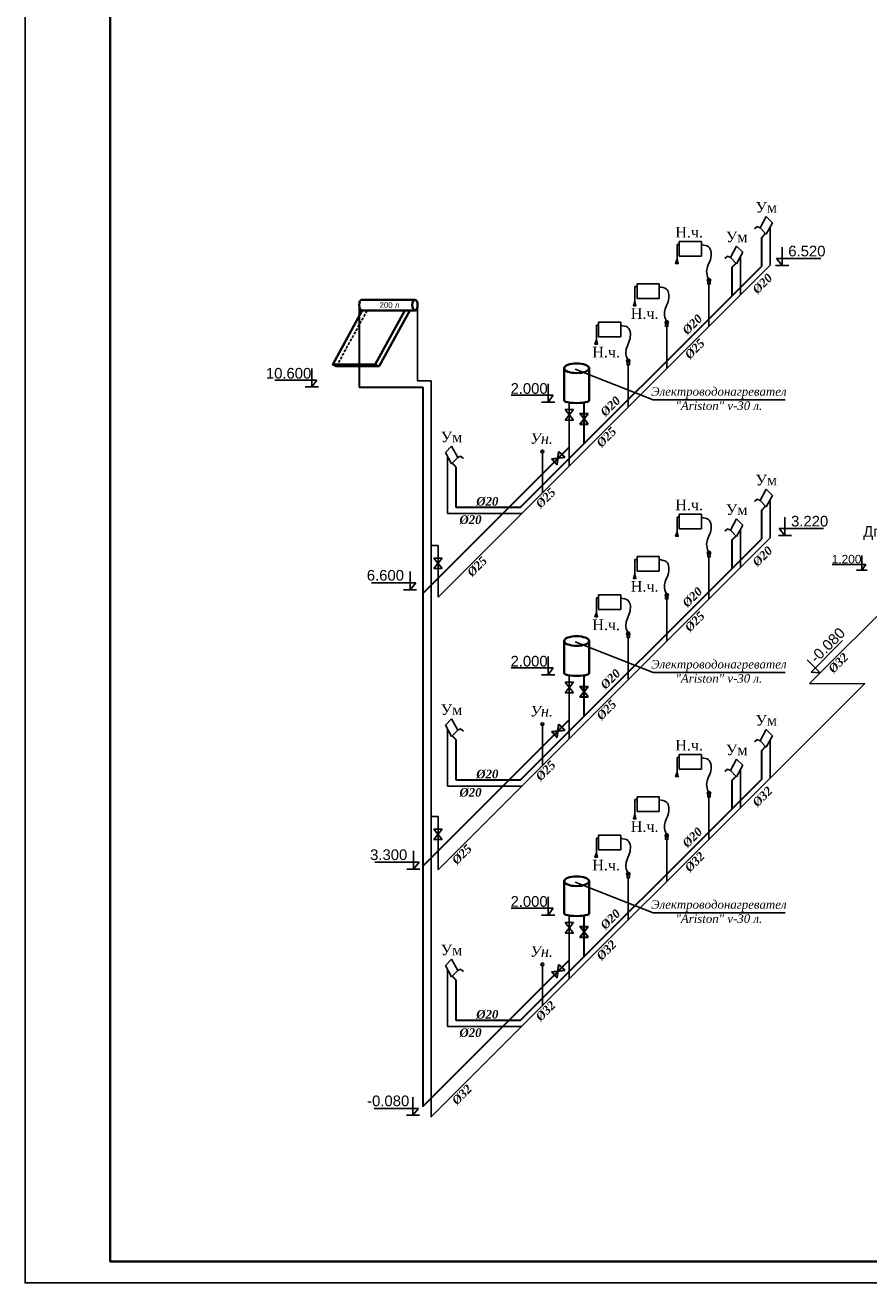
# Model space of a CAD drawing. Header units: inches. Extents: x 8001 to 766003, y -84601 to 563258.
# Tile 130 of 169: x 458584 to 478412, y 167250 to 196820. Entities that reach past the tile are written whole.
import ezdxf

# ---------------------------------------------------------------- set-up
doc = ezdxf.new("R2010")
doc.units = ezdxf.units.IN
doc.header["$MEASUREMENT"] = 0
for name, color, linetype in [('PDF11_TEXT', 7, 'Continuous'), ('PDF11_Коллектор', 7, 'Continuous'), ('PDF_tablitsa', 7, 'Continuous')]:
    doc.layers.add(name, color=color, linetype=linetype)
doc.layers.add('PDF2_0', color=7, linetype='Continuous', true_color=0x8a00b8)
doc.layers.add('Т3', color=10, linetype='Continuous', lineweight=25)
doc.styles.add('PDF Arial', font='arial.ttf')
doc.styles.get("Standard").update_dxf_attribs({"font": 'arial.ttf'})

msp = doc.modelspace()

# ---------------------------------------------------------------- linework, layer by layer
at = {"ltscale": 10}
for p, q in [((475855.979, 192052.878), (476000.675, 192320.512)), ((476145.519, 192174.756), (476000.749, 192320.488)), ((475788.093, 192083.927), (475721.248, 192029.959)), ((475855.979, 192052.878), (475788.093, 192083.927)), ((476000.749, 191907.147), (475855.979, 192052.878)), ((476000.749, 191907.147), (476145.462, 192174.813)), ((475159.952, 191356.851), (475304.648, 191624.484)), ((475449.491, 191478.729), (475304.722, 191624.46)), ((475092.066, 191387.9), (475025.221, 191333.931)), ((475159.952, 191356.851), (475092.066, 191387.9)), ((475304.722, 191211.119), (475159.952, 191356.851)), ((475304.722, 191211.119), (475449.435, 191478.786)), ((476221.394, 191168.884), (476527.566, 191168.884)), ((471512.395, 188732.412), (473341.196, 188013.547)), ((473341.196, 188013.547), (476443.845, 188013.547)), ((468460.197, 186775.914), (468604.967, 186921.645)), ((468749.736, 186654.035), (468605.041, 186921.669)), ((468604.967, 186508.304), (468460.253, 186775.97)), ((468604.967, 186508.304), (468749.736, 186654.035)), ((468749.736, 186654.035), (468817.622, 186685.084)), ((468817.622, 186685.084), (468884.468, 186631.116)), ((475855.979, 185640.816), (476000.675, 185908.449)), ((476145.519, 185762.694), (476000.749, 185908.425)), ((476000.749, 185495.085), (476145.462, 185762.751)), ((475788.093, 185671.865), (475721.248, 185617.897)), ((475855.979, 185640.816), (475788.093, 185671.865)), ((476000.749, 185495.085), (475855.979, 185640.816)), ((475159.952, 184944.789), (475304.648, 185212.422)), ((475449.491, 185066.667), (475304.722, 185212.398)), ((475092.066, 184975.838), (475025.221, 184921.869)), ((475159.952, 184944.789), (475092.066, 184975.838)), ((475304.722, 184799.057), (475159.952, 184944.789)), ((475304.722, 184799.057), (475449.435, 185066.724)), ((476285.511, 184818.294), (476591.684, 184818.294)), ((467784.359, 183545.439), (467478.187, 183545.439)), ((471512.395, 182320.35), (473341.196, 181601.485)), ((473341.196, 181601.485), (476443.845, 181601.485)), ((477159.162, 181483.054), (477375.658, 181699.55)), ((468460.197, 180363.851), (468604.967, 180509.583)), ((468749.736, 180241.973), (468605.041, 180509.607)), ((468604.967, 180096.242), (468460.253, 180363.908)), ((468604.967, 180096.242), (468749.736, 180241.973)), ((468749.736, 180241.973), (468817.622, 180273.022)), ((468817.622, 180273.022), (468884.468, 180219.054)), ((475855.979, 179991.963), (476000.675, 180259.597)), ((476145.519, 180113.841), (476000.749, 180259.573)), ((476000.749, 179846.232), (476145.462, 180113.898)), ((475788.093, 180023.012), (475721.248, 179969.044)), ((475855.979, 179991.963), (475788.093, 180023.012)), ((476000.749, 179846.232), (475855.979, 179991.963)), ((475159.952, 179295.936), (475304.648, 179563.569)), ((475449.491, 179417.814), (475304.722, 179563.545)), ((475092.066, 179326.985), (475025.221, 179273.016)), ((475159.952, 179295.936), (475092.066, 179326.985)), ((475304.722, 179150.204), (475159.952, 179295.936)), ((475304.722, 179150.204), (475449.435, 179417.871)), ((467861.756, 176976.328), (467555.583, 176976.328)), ((471512.395, 176671.497), (473341.196, 175952.632)), ((473341.196, 175952.632), (476443.845, 175952.632)), ((468460.197, 174714.999), (468604.967, 174860.73)), ((468749.736, 174593.12), (468605.041, 174860.754)), ((468604.967, 174447.389), (468460.253, 174715.055)), ((468604.967, 174447.389), (468749.736, 174593.12)), ((468749.736, 174593.12), (468817.622, 174624.169)), ((468817.622, 174624.169), (468884.468, 174570.201)), ((467849.93, 171189.052), (467543.757, 171189.052))]:
    msp.add_line(p, q, dxfattribs=at)
at = {"color": 5}
for p, q in [((476093.366, 191176.668), (476093.322, 192078.373)), ((473957.945, 191732.498), (473957.945, 191387.62)), ((473957.945, 191732.498), (474480.562, 191732.498)), ((474480.562, 191732.498), (474480.562, 191387.62)), ((473957.945, 191387.62), (474480.562, 191387.62)), ((475397.338, 190480.641), (475397.295, 191382.346)), ((468287.408, 183370.711), (476093.366, 191176.668)), ((472964.927, 190739.48), (472964.927, 190394.603)), ((472964.927, 190739.48), (473487.544, 190739.48)), ((473487.544, 190739.48), (473487.544, 190394.603)), ((474655.108, 189738.411), (474655.108, 190734.542)), ((472964.927, 190394.603), (473487.544, 190394.603)), ((472060.405, 189834.958), (472060.405, 189490.08)), ((472060.405, 189834.958), (472583.022, 189834.958)), ((472583.022, 189834.958), (472583.022, 189490.08)), ((473662.091, 188745.393), (473662.091, 189741.524)), ((472060.405, 189490.08), (472583.022, 189490.08)), ((472757.568, 187840.871), (472757.568, 188837.002)), ((477019.59, 181343.482), (484345.446, 188669.338)), ((467805.833, 188458.311), (468127.387, 188458.311)), ((471274.277, 187782.132), (471467.675, 187782.132)), ((471370.982, 186454.285), (471370.976, 187947.123)), ((471274.277, 187534.935), (471467.675, 187534.935)), ((468512.329, 185338.871), (468512.393, 186679.531)), ((470739.415, 185822.718), (470739.415, 186796.977)), ((476093.366, 184764.606), (476093.322, 185666.311)), ((470255.573, 185338.875), (468512.329, 185338.871)), ((473957.945, 185320.436), (473957.945, 184975.558)), ((473957.945, 185320.436), (474480.562, 185320.436)), ((474480.562, 185320.436), (474480.562, 184975.558)), ((473957.945, 184975.558), (474480.562, 184975.558)), ((475397.338, 184068.579), (475397.295, 184970.284)), ((468127.387, 184584.199), (468287.387, 184584.199)), ((468287.408, 176958.648), (476093.366, 184764.606)), ((468287.408, 183370.711), (468287.408, 184584.199)), ((468384.108, 184290.247), (468190.71, 184290.247)), ((472964.927, 184327.418), (472964.927, 183982.54)), ((472964.927, 184327.418), (473487.544, 184327.418)), ((473487.544, 184327.418), (473487.544, 183982.54)), ((474655.108, 183326.349), (474655.108, 184322.48)), ((468384.108, 184043.049), (468190.71, 184043.049)), ((472964.927, 183982.54), (473487.544, 183982.54)), ((472060.405, 183422.896), (472060.405, 183078.018)), ((472060.405, 183422.896), (472583.022, 183422.896)), ((472583.022, 183422.896), (472583.022, 183078.018)), ((472060.405, 183078.018), (472583.022, 183078.018)), ((473662.091, 182333.331), (473662.091, 183329.462)), ((472757.568, 181428.809), (472757.568, 182424.94)), ((471274.277, 181370.07), (471467.675, 181370.07)), ((471370.982, 180042.223), (471370.976, 181535.061)), ((471274.277, 181122.872), (471467.675, 181122.872)), ((470739.415, 179410.656), (470739.415, 180384.915)), ((468512.329, 178926.809), (468512.393, 180267.468)), ((476093.366, 179115.753), (476093.322, 180017.459)), ((473957.945, 179671.583), (473957.945, 179326.706)), ((473957.945, 179671.583), (474480.562, 179671.583)), ((474480.562, 179671.583), (474480.562, 179326.706)), ((473957.945, 179326.706), (474480.562, 179326.706)), ((475397.338, 178419.726), (475397.295, 179321.431)), ((470255.573, 178926.813), (468512.329, 178926.809)), ((472964.927, 178678.565), (472964.927, 178333.688)), ((472964.927, 178678.565), (473487.544, 178678.565)), ((473487.544, 178678.565), (473487.544, 178333.688)), ((474655.108, 177677.496), (474655.108, 178673.627)), ((472964.927, 178333.688), (473487.544, 178333.688)), ((468127.387, 178212.121), (468287.387, 178212.121)), ((468287.408, 176958.648), (468287.408, 178212.121)), ((468384.108, 177918.168), (468190.71, 177918.168)), ((472060.405, 177774.043), (472060.405, 177429.165)), ((472060.405, 177774.043), (472583.022, 177774.043)), ((472583.022, 177774.043), (472583.022, 177429.165)), ((468384.108, 177670.97), (468190.71, 177670.97)), ((472060.405, 177429.165), (472583.022, 177429.165)), ((473662.091, 176684.478), (473662.091, 177680.609)), ((472757.568, 175779.956), (472757.568, 176776.087)), ((471274.277, 175721.217), (471467.675, 175721.217)), ((471370.982, 174393.37), (471370.976, 175886.208)), ((471274.277, 175474.02), (471467.675, 175474.02)), ((468512.329, 173277.956), (468512.393, 174618.616)), ((470739.415, 173761.803), (470739.415, 174736.062)), ((470255.573, 173277.96), (468512.329, 173277.956))]:
    msp.add_line(p, q, dxfattribs=at)
at = {"color": 0}
for p, q in [((473905.151, 191665.284), (473957.945, 191665.284)), ((472912.133, 190672.266), (472964.927, 190672.266)), ((472007.611, 189767.744), (472060.405, 189767.744)), ((473905.151, 185253.222), (473957.945, 185253.222)), ((472912.133, 184260.204), (472964.927, 184260.204)), ((472007.611, 183355.682), (472060.405, 183355.682)), ((473905.151, 179604.369), (473957.945, 179604.369)), ((472912.133, 178611.351), (472964.927, 178611.351)), ((472007.611, 177706.829), (472060.405, 177706.829))]:
    msp.add_line(p, q, dxfattribs=at)
for p, q in [((473905.151, 191665.284), (473905.151, 191311.652)), ((476239.417, 191332.393), (477282.093, 191332.393)), ((472912.133, 190672.266), (472912.133, 190318.634)), ((472007.611, 189767.744), (472007.611, 189414.111)), ((473905.151, 185253.222), (473905.151, 184899.589)), ((476303.535, 184981.802), (477346.21, 184981.802)), ((472912.133, 184260.204), (472912.133, 183906.572)), ((467766.336, 183708.947), (466723.66, 183708.948)), ((472007.611, 183355.682), (472007.611, 183002.049)), ((477056.288, 181611.416), (477793.571, 182348.699)), ((473905.151, 179604.369), (473905.151, 179250.737)), ((472912.133, 178611.351), (472912.133, 178257.719)), ((472007.611, 177706.829), (472007.611, 177353.196)), ((467843.732, 177139.836), (466801.057, 177139.836)), ((467831.906, 171352.56), (466789.231, 171352.56))]:
    msp.add_line(p, q)
at = {"ltscale": 25}
for p, q in [((476239.417, 191332.393), (476374.48, 191168.884)), ((476374.48, 191599.17), (476374.48, 191168.884)), ((465321.336, 188744.703), (465321.336, 188314.417)), ((465436.226, 188476.646), (464455.393, 188476.646)), ((465436.226, 188476.646), (465321.336, 188314.417)), ((470874.674, 188387.248), (470874.674, 187956.962)), ((470989.564, 188119.19), (470008.731, 188119.19)), ((470989.564, 188119.19), (470874.674, 187956.962)), ((476438.597, 185248.58), (476438.597, 184818.294)), ((476303.535, 184981.802), (476438.597, 184818.294)), ((478245.768, 184352.571), (478245.768, 184008.343)), ((467631.273, 183975.725), (467631.273, 183545.439)), ((478337.68, 184138.125), (477553.013, 184138.125)), ((478337.68, 184138.125), (478245.768, 184008.343)), ((467766.336, 183708.947), (467631.273, 183545.439)), ((470874.674, 181975.185), (470874.674, 181544.9)), ((476963.152, 181895.56), (477267.41, 181591.302)), ((470989.564, 181707.128), (470008.731, 181707.128)), ((470989.564, 181707.128), (470874.674, 181544.9)), ((477056.288, 181611.416), (477267.41, 181591.302)), ((467708.67, 177406.614), (467708.67, 176976.328)), ((467843.732, 177139.836), (467708.67, 176976.328)), ((470874.674, 176326.333), (470874.674, 175896.047)), ((470989.564, 176058.275), (470008.731, 176058.275)), ((470989.564, 176058.275), (470874.674, 175896.047)), ((467696.844, 171619.338), (467696.844, 171189.052)), ((467831.906, 171352.56), (467696.844, 171189.052))]:
    msp.add_line(p, q, dxfattribs=at)
at = {"linetype": 'ByBlock', "lineweight": -2}
for p, q in [((465165.026, 188314.417), (465477.645, 188314.417)), ((470718.364, 187956.962), (471030.983, 187956.962)), ((478120.72, 184008.343), (478370.815, 184008.343)), ((470718.364, 181544.9), (471030.983, 181544.9)), ((470718.364, 175896.047), (471030.983, 175896.047))]:
    msp.add_line(p, q, dxfattribs=at)
for points in [[(473905.151, 191317.976), (473905.151, 191317.976), (473870.726, 191215.729), (473931.797, 191215.729)], [(472912.133, 190324.958), (472912.133, 190324.958), (472877.708, 190222.711), (472938.779, 190222.711)], [(472007.611, 189420.436), (472007.611, 189420.436), (471973.185, 189318.189), (472034.257, 189318.189)], [(473905.151, 184905.914), (473905.151, 184905.914), (473870.726, 184803.667), (473931.797, 184803.667)], [(472912.133, 183912.896), (472912.133, 183912.896), (472877.708, 183810.649), (472938.779, 183810.649)], [(472007.611, 183008.374), (472007.611, 183008.374), (471973.185, 182906.127), (472034.257, 182906.127)], [(473905.151, 179257.061), (473905.151, 179257.061), (473870.726, 179154.814), (473931.797, 179154.814)], [(472912.133, 178264.043), (472912.133, 178264.043), (472877.708, 178161.796), (472938.779, 178161.796)], [(472007.611, 177359.521), (472007.611, 177359.521), (471973.185, 177257.274), (472034.257, 177257.274)]]:
    msp.add_lwpolyline(points, close=True)
at = {"lineweight": 25}
for points in [[(474625.668, 190795.416), (474625.668, 190734.542), (474684.548, 190734.542), (474684.548, 190795.416)], [(473632.651, 189802.398), (473632.651, 189741.524), (473691.53, 189741.524), (473691.53, 189802.398)], [(472728.128, 188897.875), (472728.128, 188837.002), (472787.008, 188837.002), (472787.008, 188897.875)], [(474625.668, 184383.353), (474625.668, 184322.48), (474684.548, 184322.48), (474684.548, 184383.353)], [(473632.651, 183390.336), (473632.651, 183329.462), (473691.53, 183329.462), (473691.53, 183390.336)], [(472728.128, 182485.813), (472728.128, 182424.94), (472787.008, 182424.94), (472787.008, 182485.813)], [(474625.668, 178734.501), (474625.668, 178673.627), (474684.548, 178673.627), (474684.548, 178734.501)], [(473632.651, 177741.483), (473632.651, 177680.609), (473691.53, 177680.609), (473691.53, 177741.483)], [(472728.128, 176836.96), (472728.128, 176776.087), (472787.008, 176776.087), (472787.008, 176836.96)]]:
    msp.add_lwpolyline(points, dxfattribs=at)
at = {"color": 5}
for points in [[(467805.833, 190239.798), (467805.833, 188458.311)], [(468127.387, 188458.311), (468127.387, 171149.775), (478312.52, 181334.908), (477019.59, 181343.482)], [(471274.277, 187534.935), (471467.675, 187782.132)], [(471467.675, 187534.935), (471274.277, 187782.132)], [(468384.108, 184043.049), (468190.71, 184290.247)], [(468190.71, 184043.049), (468384.108, 184290.247)], [(471274.277, 181122.872), (471467.675, 181370.07)], [(471467.675, 181122.872), (471274.277, 181370.07)], [(468384.108, 177670.97), (468190.71, 177918.168)], [(468190.71, 177670.97), (468384.108, 177918.168)], [(471274.277, 175474.02), (471467.675, 175721.217)], [(471467.675, 175474.02), (471274.277, 175721.217)]]:
    msp.add_lwpolyline(points, dxfattribs=at)
at = {"linetype": 'ByBlock', "lineweight": 40}
for points in [[(471250.987, 187995.398), (471250.987, 188752.377)], [(471837.634, 188752.374), (471837.634, 187995.398)], [(471250.987, 181583.335), (471250.987, 182340.315)], [(471837.634, 182340.312), (471837.634, 181583.335)], [(471250.987, 175934.483), (471250.987, 176691.462)], [(471837.634, 176691.459), (471837.634, 175934.483)]]:
    msp.add_lwpolyline(points, dxfattribs=at)
at = {"lineweight": 25}
for centre in [(474655.108, 190822.596), (473662.091, 189829.578), (472757.568, 188925.055), (474655.108, 184410.534), (473662.091, 183417.516), (472757.568, 182512.993), (474655.108, 178761.681), (473662.091, 177768.663), (472757.568, 176864.14)]:
    msp.add_circle(centre, 40.068, dxfattribs=at)
at = {"ltscale": 0.1}
for centre in [(474655.108, 190822.596), (473662.091, 189829.578), (472757.568, 188925.055), (474655.108, 184410.534), (473662.091, 183417.516), (472757.568, 182512.993), (474655.108, 178761.681), (473662.091, 177768.663), (472757.568, 176864.14)]:
    msp.add_circle(centre, 16.436, dxfattribs=at)
at = {"color": 5}
for centre in [(470739.415, 186796.977), (470739.415, 180384.915), (470739.415, 174736.062)]:
    msp.add_circle(centre, 34.088, dxfattribs=at)
at = {"linetype": 'ByBlock', "lineweight": 40}
for centre in [(471544.31, 188752.38), (471544.31, 182340.318), (471544.31, 176691.465)]:
    msp.add_ellipse(centre, major_axis=(-293.323, 0), ratio=0.383923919, dxfattribs=at)
for centre in [(471544.31, 187995.398), (471544.31, 181583.335), (471544.31, 175934.483)]:
    msp.add_ellipse(centre, major_axis=(-293.323, 0), ratio=0.204010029, start_param=0, end_param=3.141592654, dxfattribs=at)
at = {"ltscale": 0.1}
for points in [[(474655.108, 190822.596), (474601.938, 190988.878), (474618.935, 191138.881), (474686.942, 191311.528), (474646.639, 191607.694), (474480.562, 191656.48)], [(473662.091, 189829.578), (473608.92, 189995.86), (473625.918, 190145.863), (473693.924, 190318.51), (473653.621, 190614.676), (473487.544, 190663.462)], [(472757.568, 188925.055), (472704.398, 189091.337), (472721.395, 189241.341), (472789.402, 189413.987), (472749.099, 189710.153), (472583.022, 189758.94)], [(474655.108, 184410.534), (474601.938, 184576.815), (474618.935, 184726.819), (474686.942, 184899.465), (474646.639, 185195.632), (474480.562, 185244.418)], [(473662.091, 183417.516), (473608.92, 183583.798), (473625.918, 183733.801), (473693.924, 183906.448), (473653.621, 184202.614), (473487.544, 184251.4)], [(472757.568, 182512.993), (472704.398, 182679.275), (472721.395, 182829.278), (472789.402, 183001.925), (472749.099, 183298.091), (472583.022, 183346.878)], [(474655.108, 178761.681), (474601.938, 178927.963), (474618.935, 179077.966), (474686.942, 179250.613), (474646.639, 179546.779), (474480.562, 179595.565)], [(473662.091, 177768.663), (473608.92, 177934.945), (473625.918, 178084.948), (473693.924, 178257.595), (473653.621, 178553.761), (473487.544, 178602.548)], [(472757.568, 176864.14), (472704.398, 177030.422), (472721.395, 177180.426), (472789.402, 177353.072), (472749.099, 177649.239), (472583.022, 177698.025)]]:
    msp.add_spline(points, degree=3, dxfattribs=at)
at = {"layer": 'PDF11_Коллектор', "lineweight": 35}
for points in [[(466497.699, 190360.452), (467746.565, 190360.452)], [(466506.166, 190110.678), (465811.881, 188844.879), (465896.55, 188798.311), (466899.876, 188798.311), (467623.795, 190110.678)], [(465811.881, 188844.879), (466810.974, 188844.879), (467509.492, 190110.678)], [(466497.699, 190110.678), (467746.565, 190110.678)]]:
    msp.add_lwpolyline(points, dxfattribs=at)
at = {"layer": 'PDF11_Коллектор', "lineweight": 25}
for points in [[(466451.131, 189801.637), (466480.765, 189856.672)], [(466497.699, 189886.306), (466527.333, 189941.341)], [(466544.267, 189970.975), (466573.901, 190026.01)], [(466590.835, 190051.41), (466620.469, 190110.678)], [(466315.661, 189551.864), (466345.295, 189606.899)], [(466357.995, 189636.533), (466391.863, 189691.567)], [(466404.563, 189721.202), (466434.197, 189776.236)], [(466129.389, 189217.422), (466159.023, 189276.69)], [(466175.957, 189302.091), (466205.591, 189357.125)], [(466222.525, 189386.759), (466252.159, 189441.794)], [(466269.093, 189471.428), (466298.727, 189526.463)], [(465993.919, 188967.649), (466023.553, 189022.683)], [(466036.254, 189052.317), (466070.121, 189107.352)], [(466082.821, 189136.986), (466116.689, 189192.021)], [(465896.55, 188798.311), (465930.417, 188857.579)], [(465947.351, 188887.213), (465976.985, 188942.248)], [(466810.974, 188844.879), (466899.876, 188798.311)]]:
    msp.add_lwpolyline(points, dxfattribs=at)
at = {"layer": 'PDF11_Коллектор', "lineweight": 35}
for points in [[(466495.582, 190364.685), (466461.68, 190364.685), (466434.197, 190308.77), (466434.197, 190239.798)], [(466434.197, 190239.798), (466434.197, 190170.827), (466461.68, 190114.912), (466495.582, 190114.912)], [(467744.448, 190364.685), (467710.546, 190364.685), (467683.063, 190308.77), (467683.063, 190239.798)], [(467683.063, 190239.798), (467683.063, 190170.827), (467710.546, 190114.912), (467744.448, 190114.912)], [(467805.833, 190239.798), (467805.833, 190308.77), (467778.351, 190364.685), (467744.448, 190364.685)], [(467746.565, 190110.678), (467780.468, 190110.678), (467807.95, 190166.594), (467807.95, 190235.565)]]:
    msp.add_open_spline(points, degree=3, dxfattribs=at)
at = {"layer": 'PDF2_0', "color": 0, "lineweight": 25}
msp.add_lwpolyline([(511479.376, 222245.911), (458584.157, 222245.911), (458584.157, 167250.147), (511479.376, 167250.147), (511479.376, 222245.911)], dxfattribs=at)
at = {"layer": 'PDF_tablitsa', "color": 0, "lineweight": 40}
msp.add_lwpolyline([(510979.83, 167748.786), (510979.83, 221746.818), (460582.342, 221746.818), (460582.342, 167748.786)], close=True, dxfattribs=at)
at = {"layer": 'Т3', "lineweight": 30, "ltscale": 10}
for p, q in [((475893.322, 191828.23), (475986.09, 191921.903)), ((475893.355, 191152.277), (475893.322, 191828.23)), ((470217.636, 185478.875), (475893.355, 191152.277)), ((475197.295, 191132.202), (475290.063, 191225.876)), ((475197.328, 190456.534), (475197.295, 191132.202)), ((471717.66, 186978.287), (471717.645, 187947.123)), ((471620.94, 187686.655), (471814.339, 187686.655)), ((471620.94, 187439.457), (471814.339, 187439.457)), ((468712.393, 186429.387), (468619.626, 186523.06)), ((468712.346, 185478.872), (468712.393, 186429.387)), ((470217.636, 185478.875), (468712.346, 185478.872)), ((475893.322, 185416.168), (475986.09, 185509.841)), ((475893.355, 184740.215), (475893.322, 185416.168)), ((475197.295, 184720.14), (475290.063, 184813.814)), ((470217.636, 179066.813), (475893.355, 184740.215)), ((475197.328, 184044.472), (475197.295, 184720.14)), ((471620.94, 181274.593), (471814.339, 181274.593)), ((471717.66, 180566.225), (471717.645, 181535.061)), ((471620.94, 181027.395), (471814.339, 181027.395)), ((468712.393, 180017.325), (468619.626, 180110.998)), ((468712.346, 179066.81), (468712.393, 180017.325)), ((475893.322, 179767.315), (475986.09, 179860.988)), ((475893.355, 179091.362), (475893.322, 179767.315)), ((470217.636, 179066.813), (468712.346, 179066.81)), ((470217.636, 173417.96), (475893.355, 179091.362)), ((475197.295, 179071.287), (475290.063, 179164.961)), ((475197.328, 178395.619), (475197.295, 179071.287)), ((471717.66, 174917.372), (471717.645, 175886.208)), ((471620.94, 175625.74), (471814.339, 175625.74)), ((471620.94, 175378.542), (471814.339, 175378.542)), ((468712.393, 174368.472), (468619.626, 174462.145)), ((468712.346, 173417.957), (468712.393, 174368.472)), ((470217.636, 173417.96), (468712.346, 173417.957))]:
    msp.add_line(p, q, dxfattribs=at)
at = {"layer": 'Т3', "color": 6, "lineweight": 30, "ltscale": 10}
for p, q in [((466434.197, 188304.648), (467927.957, 188304.648)), ((467927.957, 188304.648), (467927.957, 171398.681)), ((467927.957, 183459.596), (471370.98, 186901.213)), ((470953.86, 186620.986), (471090.588, 186484.207)), ((471128.688, 186795.748), (471265.416, 186658.969)), ((467927.957, 177047.534), (471370.98, 180489.151)), ((471128.688, 180383.686), (471265.416, 180246.907)), ((470953.86, 180208.924), (471090.588, 180072.144)), ((467927.957, 171398.681), (471370.98, 174840.298)), ((470953.86, 174560.071), (471090.588, 174423.292)), ((471128.688, 174734.833), (471265.416, 174598.054))]:
    msp.add_line(p, q, dxfattribs=at)
for points in [[(466434.197, 190239.798), (466434.197, 188308.311)], [(470953.86, 186620.986), (471265.416, 186658.969)], [(471090.588, 186484.207), (471128.688, 186795.748)], [(471090.588, 180072.144), (471128.688, 180383.686)], [(470953.86, 180208.924), (471265.416, 180246.907)], [(470953.86, 174560.071), (471265.416, 174598.054)], [(471090.588, 174423.292), (471128.688, 174734.833)]]:
    msp.add_lwpolyline(points, dxfattribs=at)
at = {"layer": 'Т3', "lineweight": 30, "ltscale": 10}
for points in [[(471620.94, 187439.457), (471814.339, 187686.655)], [(471814.339, 187439.457), (471620.94, 187686.655)], [(471620.94, 181027.395), (471814.339, 181274.593)], [(471814.339, 181027.395), (471620.94, 181274.593)], [(471620.94, 175378.542), (471814.339, 175625.74)], [(471814.339, 175378.542), (471620.94, 175625.74)]]:
    msp.add_lwpolyline(points, dxfattribs=at)

# ---------------------------------------------------------------- texts
at = {"ltscale": 25}
for s, insert, char_height, width, attachment_point in [('{\\fTimes New Roman|b0|i0|c204|p18;Ум}', (476002.068, 192534.166), 250, 489.34211, 5), ('{\\fTimes New Roman|b0|i0|c204|p18;Ум}', (475306.041, 191838.139), 250, 489.34211, 5), ('10{\\fTimes New Roman|b0|i0|c238|p18;.}600', (464775.013, 188632.82), 250, 839.24168, 5), ('2{\\fTimes New Roman|b0|i0|c238|p18;.}000', (470428.351, 188275.364), 250, 839.24168, 5), ('{\\fTimes New Roman|b0|i0|c204|p18;Ум}', (468603.647, 187135.323), 250, 489.34211, 5), ('{\\fTimes New Roman|b0|i1|c204|p18;Ун.}', (470987.284, 187225.864), 250, 483.03353, 3), ('{\\fTimes New Roman|b0|i0|c204|p18;Ум}', (476002.068, 186122.104), 250, 489.34211, 5), ('{\\fTimes New Roman|b1|i1|c204|p18;%%C2\\fTimes New Roman|b1|i1|c0|p18;0}', (469185.768, 185725.183), 200, 533.93615, 1), ('{\\fTimes New Roman|b0|i0|c204|p18;Ум}', (475306.041, 185426.077), 250, 489.34211, 5), ('{\\fTimes New Roman|b1|i1|c204|p18;%%C20}', (468789.952, 185293.689), 200, 533.93615, 1), ('Дп.', (478540.038, 184880.24), 250, 314.86482, 5), ('1{\\fTimes New Roman|b0|i0|c238|p18;.}200', (477888.71, 184263.065), 200, 671.39334, 5), ('2{\\fTimes New Roman|b0|i0|c238|p18;.}000', (470428.351, 181863.302), 250, 839.24168, 5), ('{\\fTimes New Roman|b0|i0|c204|p18;Ум}', (468603.647, 180723.261), 250, 489.34211, 5), ('{\\fTimes New Roman|b0|i1|c204|p18;Ун.}', (470987.284, 180813.801), 250, 483.03353, 3), ('{\\fTimes New Roman|b0|i0|c204|p18;Ум}', (476002.068, 180473.251), 250, 489.34211, 5), ('{\\fTimes New Roman|b0|i0|c204|p18;Ум}', (475306.041, 179777.224), 250, 489.34211, 5), ('{\\fTimes New Roman|b1|i1|c204|p18;%%C2\\fTimes New Roman|b1|i1|c0|p18;0}', (469185.768, 179313.121), 200, 533.93615, 1), ('{\\fTimes New Roman|b1|i1|c204|p18;%%C20}', (468789.952, 178881.627), 200, 533.93615, 1), ('2{\\fTimes New Roman|b0|i0|c238|p18;.}000', (470428.351, 176214.449), 250, 839.24168, 5), ('{\\fTimes New Roman|b0|i0|c204|p18;Ум}', (468603.647, 175074.408), 250, 489.34211, 5), ('{\\fTimes New Roman|b0|i1|c204|p18;Ун.}', (470987.284, 175164.949), 250, 483.03353, 3), ('{\\fTimes New Roman|b1|i1|c204|p18;%%C2\\fTimes New Roman|b1|i1|c0|p18;0}', (469185.768, 173664.268), 200, 533.93615, 1), ('{\\fTimes New Roman|b1|i1|c204|p18;%%C20}', (468789.952, 173232.774), 200, 533.93615, 1)]:
    msp.add_mtext(s, dxfattribs=dict(at, insert=insert, char_height=char_height, width=width, attachment_point=attachment_point))
at = {"lineweight": 30, "char_height": 250, "width": 493.294, "attachment_point": 9}
for insert in [(474514.776, 191822.393), (473468.969, 189907.596), (472564.447, 189003.074), (474514.776, 185410.33), (473468.969, 183495.534), (472564.447, 182591.011), (474514.776, 179761.478), (473468.969, 177846.681), (472564.447, 176942.159)]:
    msp.add_mtext('{\\fTimes New Roman|b0|i0|c204|p18;Н.ч\\fTimes New Roman|b0|i0|c238|p18;.}', dxfattribs=dict(at, insert=insert))
at = {"ltscale": 25}
for s, insert, char_height, width, attachment_point, rotation in [('6.520', (476955.648, 191506.772), 250, 829.57668, 5, 0.0000008), ('{\\fTimes New Roman|b1|i1|c204|p18;%%C\\fTimes New Roman|b1|i1|c0|p18;20}', (475654.848, 190630.703), 200, 554.34177, 1, 45), ('{\\fTimes New Roman|b1|i1|c204|p18;%%C2\\fTimes New Roman|b1|i1|c0|p18;0}', (474007.502, 189670.767), 200, 554.34177, 1, 45), ('{\\fTimes New Roman|b1|i1|c204|p18;%%C\\fTimes New Roman|b1|i1|c0|p18;25}', (474064.322, 189095.52), 200, 554.34177, 1, 45), ('{\\fTimes New Roman|b1|i1|c204|p18;%%C2\\fTimes New Roman|b1|i1|c0|p18;0}', (472081.348, 187745.4), 200, 554.34177, 1, 45), ('{\\fTimes New Roman|b1|i1|c204|p18;%%C\\fTimes New Roman|b1|i1|c0|p18;25}', (471988.616, 187019.814), 200, 554.34177, 1, 45), ('{\\fTimes New Roman|b1|i1|c204|p18;%%C\\fTimes New Roman|b1|i1|c0|p18;25}', (470559.81, 185591.007), 200, 554.34177, 1, 45), ('3.220', (477019.766, 185156.181), 250, 829.57668, 5, 0.0000008), ('{\\fTimes New Roman|b1|i1|c204|p18;%%C\\fTimes New Roman|b1|i1|c0|p18;20}', (475654.848, 184218.641), 200, 554.34177, 1, 45), ('{\\fTimes New Roman|b1|i1|c204|p18;%%C\\fTimes New Roman|b1|i1|c0|p18;25}', (468948.352, 183979.549), 200, 554.34177, 1, 45), ('6.600', (467050.105, 183883.326), 250, 829.57668, 5, 359.9999992), ('{\\fTimes New Roman|b1|i1|c204|p18;%%C2\\fTimes New Roman|b1|i1|c0|p18;0}', (474007.502, 183258.704), 200, 554.34177, 1, 45), ('{\\fTimes New Roman|b1|i1|c204|p18;%%C\\fTimes New Roman|b1|i1|c0|p18;25}', (474064.322, 182683.457), 200, 554.34177, 1, 45), ('-0.080', (477439.436, 182241.172), 250, 829.57668, 5, 45.0000008), ('{\\fTimes New Roman|b1|i1|c204|p18;%%C32}', (477438.301, 181711.391), 200, 554.34177, 1, 45), ('{\\fTimes New Roman|b1|i1|c204|p18;%%C2\\fTimes New Roman|b1|i1|c0|p18;0}', (472081.348, 181333.337), 200, 554.34177, 1, 45), ('{\\fTimes New Roman|b1|i1|c204|p18;%%C\\fTimes New Roman|b1|i1|c0|p18;25}', (471988.616, 180607.752), 200, 554.34177, 1, 45), ('{\\fTimes New Roman|b1|i1|c204|p18;%%C\\fTimes New Roman|b1|i1|c0|p18;25}', (470559.81, 179178.945), 200, 554.34177, 1, 45), ('{\\fTimes New Roman|b1|i1|c204|p18;%%C32}', (475654.848, 178569.788), 200, 554.34177, 1, 45), ('{\\fTimes New Roman|b1|i1|c204|p18;%%C2\\fTimes New Roman|b1|i1|c0|p18;0}', (474007.502, 177609.852), 200, 554.34177, 1, 45), ('3.300', (467127.501, 177314.215), 250, 829.57668, 5, 359.9999992), ('{\\fTimes New Roman|b1|i1|c204|p18;%%C\\fTimes New Roman|b1|i1|c0|p18;25}', (468591.645, 177210.78), 200, 554.34177, 1, 45), ('{\\fTimes New Roman|b1|i1|c204|p18;%%C32}', (474064.322, 177034.605), 200, 554.34177, 1, 45), ('{\\fTimes New Roman|b1|i1|c204|p18;%%C2\\fTimes New Roman|b1|i1|c0|p18;0}', (472081.348, 175684.485), 200, 554.34177, 1, 45), ('{\\fTimes New Roman|b1|i1|c204|p18;%%C32}', (471988.616, 174958.899), 200, 554.34177, 1, 45), ('{\\fTimes New Roman|b1|i1|c204|p18;%%C32}', (470559.81, 173530.092), 200, 554.34177, 1, 45), ('{\\fTimes New Roman|b1|i1|c204|p18;%%C32}', (468591.645, 171561.928), 200, 554.34177, 1, 45), ('-0.080', (467115.675, 171526.939), 250, 829.57668, 5, 359.9999992)]:
    msp.add_mtext(s, dxfattribs=dict(at, insert=insert, char_height=char_height, width=width, attachment_point=attachment_point, rotation=rotation))
at = {"char_height": 200, "width": 3102.64888, "attachment_point": 5}
for insert in [(474886.429, 188037.878), (474886.429, 181625.816), (474886.429, 175976.963)]:
    msp.add_mtext('{\\fTimes New Roman|b0|i1|c204|p18;Электроводонагревател\\P"Ariston" v-30 л.}', dxfattribs=dict(at, insert=insert))
at = {"layer": 'PDF11_TEXT', "color": 251, "true_color": 0x535353, "insert": (466912.576, 190172.017), "char_height": 132.1157, "attachment_point": 7, "style": 'PDF Arial'}
msp.add_mtext('200 л', dxfattribs=at)

doc.saveas('drawing.dxf')
